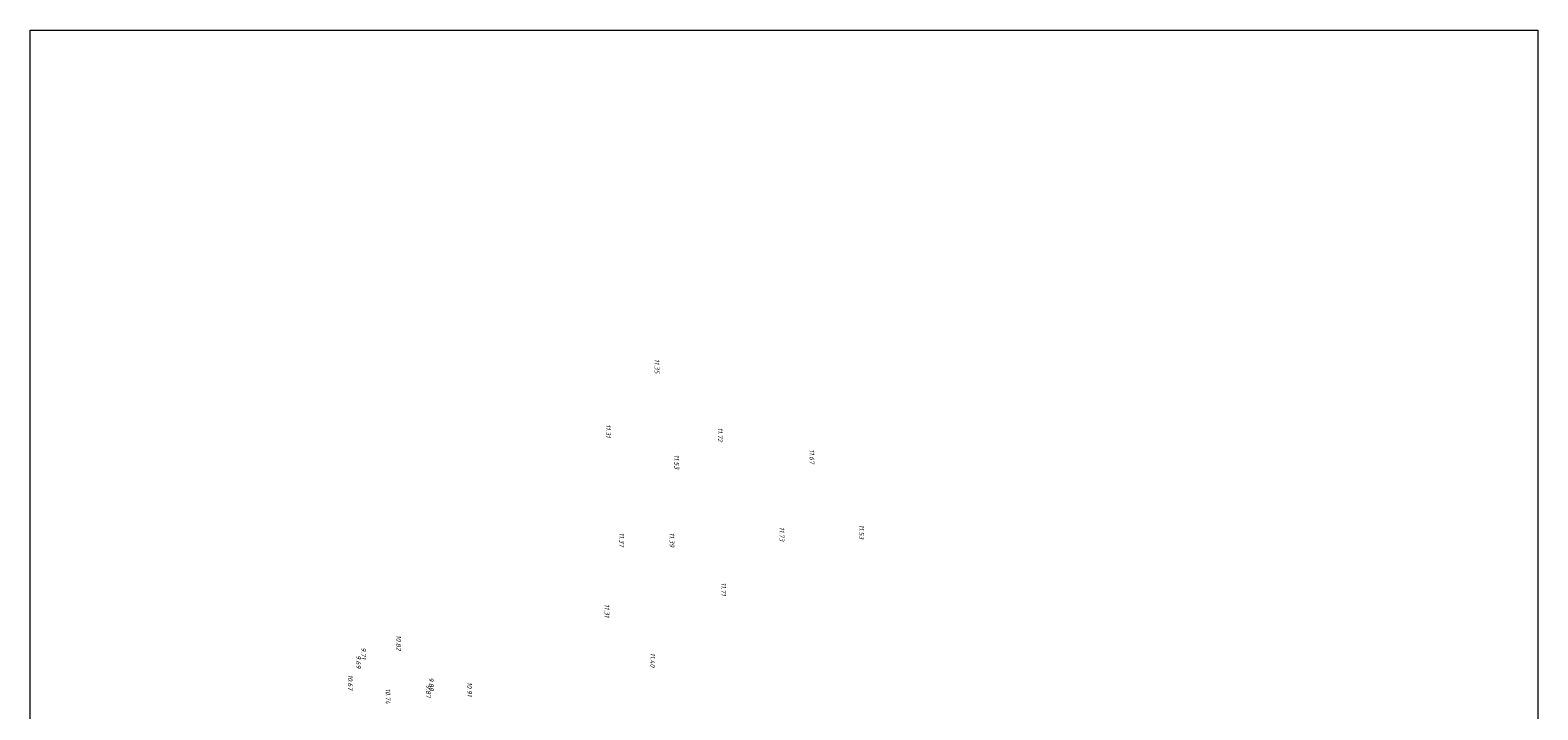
# Model space of a CAD drawing. Header units: metres. Extents: x 233374 to 233489, y 554143 to 554421.
# Tile 3 of 4: x 233374 to 233488, y 554282 to 554334. Entities that reach past the tile are written whole.
import ezdxf

# ---------------------------------------------------------------- set-up
doc = ezdxf.new("R2010")
doc.units = ezdxf.units.M
doc.layers.get('Defpoints').update_dxf_attribs({"color": 241, "lineweight": 13})
doc.layers.add('B-WE-OG-HOOGTEPUNT-T18', color=7, linetype='Continuous', lineweight=18, true_color=0xcb6262)
doc.styles.add('NLCS-ISO-ANNOTATIEF-T18', font='NLCS-ISO.ttf', dxfattribs={"height": 1.8})

msp = doc.modelspace()

# ---------------------------------------------------------------- linework, layer by layer
at = {"layer": 'Defpoints'}
msp.add_lwpolyline([(233488.44, 554333.73), (233488.44, 554142.73), (233374.44, 554142.73), (233374.44, 554333.73)], close=True, dxfattribs=at)

# ---------------------------------------------------------------- texts
at = {"layer": 'B-WE-OG-HOOGTEPUNT-T18', "style": 'NLCS-ISO-ANNOTATIEF-T18', "oblique": 13.5}
for s, p in [('11.35', (233421.65, 554308.88)), ('11.31', (233417.97, 554303.94)), ('11.72', (233426.44, 554303.7)), ('11.53', (233423.15, 554301.65)), ('11.67', (233433.37, 554302.05)), ('11.37', (233418.99, 554295.76)), ('11.39', (233422.79, 554295.76)), ('11.73', (233431.1, 554296.19)), ('11.53', (233437.13, 554296.36)), ('11.71', (233426.7, 554291.99)), ('11.31', (233417.87, 554290.36)), ('10.82', (233402.12, 554288.02)), ('9.69', (233399.09, 554286.5)), ('9.71', (233399.47, 554287.09)), ('11.40', (233421.33, 554286.68)), ('10.67', (233398.47, 554285.02)), ('9.87', (233404.37, 554284.28)), ('9.89', (233404.58, 554284.82)), ('10.91', (233407.48, 554284.47)), ('10.74', (233401.32, 554283.98))]:
    msp.add_text(s, height=0.36, rotation=270, dxfattribs=at).set_placement(p)

doc.saveas('drawing.dxf')
